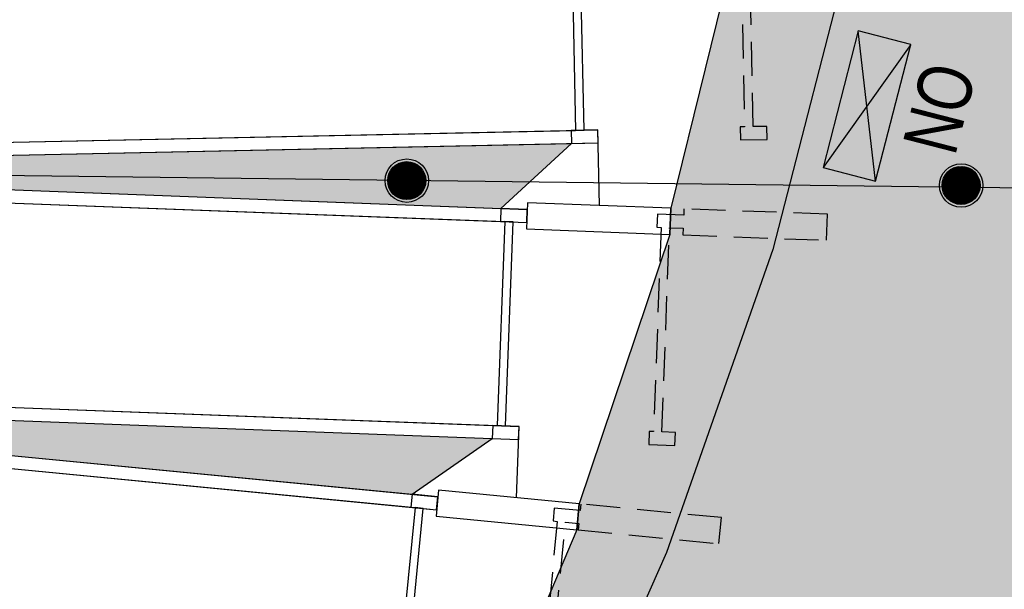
# Model space of a CAD drawing. Header units: millimetres. Extents: x -4107 to 114693, y -37499 to 54671.
# Tile 75 of 156: x 51971 to 56504, y -867 to 1756. Entities that reach past the tile are written whole.
import ezdxf

# ---------------------------------------------------------------- set-up
doc = ezdxf.new("R2010")
doc.units = ezdxf.units.MM
doc.header["$LTSCALE"] = 50
doc.linetypes.add('B0702', pattern=[4.6875, 3.125, -1.5625])
for name, color, linetype in [('AA522H--_FEC_STAAL', 2, 'Continuous'), ('ABT_VOORSTEL daklichten', 1, 'Continuous'), ('AL191L3-_STREEPF-OND', 2, 'B0702'), ('AL522H--_FEC_STAAL', 2, 'Continuous'), ('AT$1A---_ALGEMEEN', 2, 'Continuous'), ('XREF_06_PLAFOND$0$AA00VV4-_SOLID252', 254, 'Continuous'), ('XREF_06_PLAFOND$0$AA35RJ8-_HWOLCEMENT', 242, 'Continuous'), ('XREF_06_PLAFOND$0$AI45----_PLAFONDAFW', 2, 'Continuous'), ('XREF_06_PLAFOND$0$AL35RJ8-_HWOLCEMENT', 2, 'Continuous'), ('XREF_06_Sprinkler installatie$0$WL524---', 4, 'Continuous'), ('XREF_06_Sprinkler installatie$0$WL6516--', 4, 'Continuous'), ('XREF_06_werkset$0$AA01253-_egaal-253', 242, 'Continuous'), ('XREF_06_werkset$0$AA31-O--_GLAS', 242, 'Continuous'), ('XREF_06_werkset$0$AL01253-_egaal-253', 253, 'Continuous'), ('XREF_06_werkset$0$AL28MH--_METAAL', 3, 'Continuous'), ('XREF_06_werkset$0$AL31-O--_GLAS', 2, 'Continuous'), ('XREF_06_werkset$0$AL31XH4-_ALUMINIUM', 2, 'Continuous')]:
    doc.layers.add(name, color=color, linetype=linetype)
doc.styles.add('02_100', font='B-GBP.SHX', dxfattribs={"width": 0.8, "height": 250})
doc.styles.add('XREF_06_Sprinkler installatie$0$Standard', font='txt')

# ---------------------------------------------------------------- blocks, each defined once
blk = doc.blocks.new('XREF_06_Sprinkler installatie$0$SP-KOP02')
at = {"color": 0, "linetype": 'Continuous'}
for p, q in [((-0.8747061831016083, -0.022678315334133), (0.02267831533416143, 0.8747061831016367)), ((-0.8470212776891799, -0.2194998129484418), (0.2194998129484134, 0.8470212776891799)), ((-0.8433590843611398, 0.2331751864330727), (-0.2331751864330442, 0.8433590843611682)), ((-0.7864924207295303, -0.383477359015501), (0.3834773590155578, 0.7864924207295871)), ((-0.7015012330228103, -0.5229925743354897), (0.5229925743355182, 0.7015012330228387)), ((-0.5952920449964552, -0.6412897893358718), (0.6412897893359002, 0.5952920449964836)), ((-0.4685024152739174, -0.7390065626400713), (0.7390065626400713, 0.4685024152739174)), ((-0.3195518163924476, -0.8145623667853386), (0.8145623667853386, 0.3195518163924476)), ((-0.1436165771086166, -0.8631335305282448), (0.8631335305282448, 0.1436165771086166)), ((0.07198970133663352, -0.8720336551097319), (0.8720336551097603, -0.0719897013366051)), ((0.3806791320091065, -0.7878506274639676), (0.7878506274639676, -0.3806791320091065))]:
    blk.add_line(p, q, dxfattribs=at)
at = {"color": 0, "linetype": 'Continuous', "const_width": 0.875}
blk.add_lwpolyline([(-0.4375, 0, 1), (0.4375, 0, 1)], format="xyb", close=True, dxfattribs=at)
at = {"color": 0, "linetype": 'Continuous'}
for radius in [1, 0.8750001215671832]:
    blk.add_circle((0, 0), radius, dxfattribs=at)
at = {"color": 0, "linetype": 'Continuous', "style": 'XREF_06_Sprinkler installatie$0$Standard', "flags": 1}
for tag, p in [('SP_MATCODE', (2, 2)), ('SP_TEMP', (2, -3)), ('SP_DOORL', (2, -5)), ('SP_KFACT', (2, -7)), ('SP_SPRHK', (2, -9)), ('SP_KLEP', (2, -11))]:
    blk.add_attdef(tag, p, '', height=1, dxfattribs=at)
blk = doc.blocks.new('XREF_06_Sprinkler installatie')
at = {"layer": 'XREF_06_Sprinkler installatie$0$WL524---'}
blk.add_line((50333.44162590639, 1059.570020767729), (57757.13018850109, 967.2007333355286), dxfattribs=at)
at = {"layer": 'XREF_06_Sprinkler installatie$0$WL6516--', "xscale": 99.9999999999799, "yscale": 100, "zscale": 100, "rotation": 7.589429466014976}
for p in [(53752.76842435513, 1014.610794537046), (56305.40138989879, 992.6834550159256)]:
    blk.add_blockref('XREF_06_Sprinkler installatie$0$SP-KOP02', p, dxfattribs=at)
blk = doc.blocks.new('XREF_06_PLAFOND')
at = {"layer": 'XREF_06_PLAFOND$0$AA00VV4-_SOLID252'}
h = blk.add_hatch(color=256, dxfattribs=at)
edge = h.paths.add_edge_path()
edge.add_line((43127.04887023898, -14243.25162892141), (58419.29647952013, -19206.13297305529))
edge.add_line((58419.29647952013, -19206.13297305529), (67730.87269928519, 8108.948189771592))
edge.add_arc((59883.23607820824, 10784.1687430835), 8291.091939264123, 341.1760102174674, 446.9102219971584)
edge.add_line((60330.1314530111, 19063.20794273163), (33916.7844101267, 20627.60775219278))
edge.add_line((33916.7844101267, 20627.60775219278), (34420.02436113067, 20584.78062658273))
edge.add_line((34420.02436113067, 20584.78062658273), (35543.88606532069, 20485.58641574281))
edge.add_line((35543.88606532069, 20485.58641574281), (36683.33336352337, 20381.71918577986))
edge.add_line((36683.33336352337, 20381.71918577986), (37848.92456210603, 20273.15912410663))
edge.add_line((37848.92456210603, 20273.15912410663), (39050.91744796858, 20148.3204883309))
edge.add_line((39050.91744796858, 20148.3204883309), (40285.13824239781, 19981.57885795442))
edge.add_line((40285.13824239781, 19981.57885795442), (41548.56695255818, 19763.07087014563))
edge.add_line((41548.56695255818, 19763.07087014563), (42829.37255468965, 19472.47309570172))
edge.add_line((42829.37255468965, 19472.47309570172), (44122.54856201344, 19109.03932877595))
edge.add_line((44122.54856201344, 19109.03932877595), (45423.19442861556, 18664.8017332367))
edge.add_line((45423.19442861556, 18664.8017332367), (46722.23039031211, 18132.45568087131))
edge.add_line((46722.23039031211, 18132.45568087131), (48008.44423961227, 17504.01533892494))
edge.add_line((48008.44423961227, 17504.01533892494), (49268.41402102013, 16772.41586086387))
edge.add_line((49268.41402102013, 16772.41586086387), (50485.14121476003, 15932.00678819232))
edge.add_line((50485.14121476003, 15932.00678819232), (51639.94840154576, 14978.62950313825))
edge.add_line((51639.94840154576, 14978.62950313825), (52710.00925371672, 13913.14789918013))
edge.add_line((52710.00925371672, 13913.14789918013), (53675.06119198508, 12736.92995862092))
edge.add_line((53675.06119198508, 12736.92995862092), (54512.83827906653, 11458.33669826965))
edge.add_line((54512.83827906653, 11458.33669826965), (55208.84249379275, 10080.09435555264))
edge.add_line((55208.84249379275, 10080.09435555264), (55817.14392358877, 8209.237630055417))
edge.add_line((55817.14392358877, 8209.237630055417), (56064.79888051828, 6685.216355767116))
edge.add_line((56064.79888051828, 6685.216355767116), (56139.18603854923, 5158.409975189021))
edge.add_line((56139.18603854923, 5158.409975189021), (56050.42771043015, 3639.54992685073))
edge.add_line((56050.42771043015, 3639.54992685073), (55811.61481071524, 2148.493363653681))
edge.add_line((55811.61481071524, 2148.493363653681), (55438.33070262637, 698.2634298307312))
edge.add_line((55438.33070262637, 698.2634298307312), (54948.52871139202, -697.01664341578))
edge.add_line((54948.52871139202, -697.01664341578), (54359.76044362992, -2029.725753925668))
edge.add_line((54359.76044362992, -2029.725753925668), (53688.99546489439, -3294.382895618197))
edge.add_line((53688.99546489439, -3294.382895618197), (52951.54877481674, -4488.969852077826))
edge.add_line((52951.54877481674, -4488.969852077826), (52160.88045261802, -5613.18972197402))
edge.add_line((52160.88045261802, -5613.18972197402), (51328.73153047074, -6667.664216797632))
edge.add_line((51328.73153047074, -6667.664216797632), (50463.75146826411, -7655.955443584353))
edge.add_line((50463.75146826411, -7655.955443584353), (49570.42825012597, -8575.722519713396))
edge.add_line((49570.42825012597, -8575.722519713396), (48670.28306808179, -9436.444537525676))
edge.add_line((48670.28306808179, -9436.444537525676), (47771.5592251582, -10244.32264516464))
edge.add_line((47771.5592251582, -10244.32264516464), (46892.70251351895, -11017.6266019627))
edge.add_line((46892.70251351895, -11017.6266019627), (46032.23044076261, -11771.75945422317))
edge.add_line((46032.23044076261, -11771.75945422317), (45181.61535002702, -12512.94673758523))
edge.add_line((45181.61535002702, -12512.94673758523), (44331.04209818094, -13249.41831865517))
edge.add_line((44331.04209818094, -13249.41831865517), (43127.04887023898, -14243.25162892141))
at = {"layer": 'XREF_06_PLAFOND$0$AA35RJ8-_HWOLCEMENT'}
h = blk.add_hatch(dxfattribs=at)
h.set_pattern_fill('AR-SAND', color=3, scale=100, style=0)
h.set_pattern_definition([(37.50000000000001, (0, 0), (-6.299335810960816, 192.6823769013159), [0, -152, 0, -170, 0, -162.5]), (7.499999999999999, (0, 0), (176.9776705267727, 282.214606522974), [0, -82, 0, -137, 0, -52.5]), (327.5, (-123, 0), (311.4141861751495, 0.5659053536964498), [0, -50, 0, -180, 0, -235]), (317.5, (-123, 0), (300.6126604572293, 87.76755649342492), [0, -25, 0, -118, 0, -135])])
edge = h.paths.add_edge_path()
edge.add_line((43127.04887023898, -14243.25162892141), (58419.29647952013, -19206.13297305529))
edge.add_line((58419.29647952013, -19206.13297305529), (67730.87269928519, 8108.948189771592))
edge.add_arc((59883.23607820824, 10784.1687430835), 8291.091939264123, 341.1760102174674, 446.9102219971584)
edge.add_line((60330.1314530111, 19063.20794273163), (33916.7844101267, 20627.60775219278))
edge.add_line((33916.7844101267, 20627.60775219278), (34420.02436113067, 20584.78062658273))
edge.add_line((34420.02436113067, 20584.78062658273), (35543.88606532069, 20485.58641574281))
edge.add_line((35543.88606532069, 20485.58641574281), (36683.33336352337, 20381.71918577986))
edge.add_line((36683.33336352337, 20381.71918577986), (37848.92456210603, 20273.15912410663))
edge.add_line((37848.92456210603, 20273.15912410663), (39050.91744796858, 20148.3204883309))
edge.add_line((39050.91744796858, 20148.3204883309), (40285.13824239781, 19981.57885795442))
edge.add_line((40285.13824239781, 19981.57885795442), (41548.56695255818, 19763.07087014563))
edge.add_line((41548.56695255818, 19763.07087014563), (42829.37255468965, 19472.47309570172))
edge.add_line((42829.37255468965, 19472.47309570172), (44122.54856201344, 19109.03932877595))
edge.add_line((44122.54856201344, 19109.03932877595), (45423.19442861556, 18664.8017332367))
edge.add_line((45423.19442861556, 18664.8017332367), (46722.23039031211, 18132.45568087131))
edge.add_line((46722.23039031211, 18132.45568087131), (48008.44423961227, 17504.01533892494))
edge.add_line((48008.44423961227, 17504.01533892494), (49268.41402102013, 16772.41586086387))
edge.add_line((49268.41402102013, 16772.41586086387), (50485.14121476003, 15932.00678819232))
edge.add_line((50485.14121476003, 15932.00678819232), (51639.94840154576, 14978.62950313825))
edge.add_line((51639.94840154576, 14978.62950313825), (52710.00925371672, 13913.14789918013))
edge.add_line((52710.00925371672, 13913.14789918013), (53675.06119198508, 12736.92995862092))
edge.add_line((53675.06119198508, 12736.92995862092), (54512.83827906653, 11458.33669826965))
edge.add_line((54512.83827906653, 11458.33669826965), (55208.84249379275, 10080.09435555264))
edge.add_line((55208.84249379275, 10080.09435555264), (55817.14392358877, 8209.237630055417))
edge.add_line((55817.14392358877, 8209.237630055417), (56064.79888051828, 6685.216355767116))
edge.add_line((56064.79888051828, 6685.216355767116), (56139.18603854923, 5158.409975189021))
edge.add_line((56139.18603854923, 5158.409975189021), (56050.42771043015, 3639.54992685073))
edge.add_line((56050.42771043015, 3639.54992685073), (55811.61481071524, 2148.493363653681))
edge.add_line((55811.61481071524, 2148.493363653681), (55438.33070262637, 698.2634298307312))
edge.add_line((55438.33070262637, 698.2634298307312), (54948.52871139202, -697.01664341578))
edge.add_line((54948.52871139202, -697.01664341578), (54359.76044362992, -2029.725753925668))
edge.add_line((54359.76044362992, -2029.725753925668), (53688.99546489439, -3294.382895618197))
edge.add_line((53688.99546489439, -3294.382895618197), (52951.54877481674, -4488.969852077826))
edge.add_line((52951.54877481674, -4488.969852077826), (52160.88045261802, -5613.18972197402))
edge.add_line((52160.88045261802, -5613.18972197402), (51328.73153047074, -6667.664216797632))
edge.add_line((51328.73153047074, -6667.664216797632), (50463.75146826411, -7655.955443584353))
edge.add_line((50463.75146826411, -7655.955443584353), (49570.42825012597, -8575.722519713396))
edge.add_line((49570.42825012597, -8575.722519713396), (48670.28306808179, -9436.444537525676))
edge.add_line((48670.28306808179, -9436.444537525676), (47771.5592251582, -10244.32264516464))
edge.add_line((47771.5592251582, -10244.32264516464), (46892.70251351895, -11017.6266019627))
edge.add_line((46892.70251351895, -11017.6266019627), (46032.23044076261, -11771.75945422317))
edge.add_line((46032.23044076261, -11771.75945422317), (45181.61535002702, -12512.94673758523))
edge.add_line((45181.61535002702, -12512.94673758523), (44331.04209818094, -13249.41831865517))
edge.add_line((44331.04209818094, -13249.41831865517), (43127.04887023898, -14243.25162892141))
h.paths.add_polyline_path([(59430.21077029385, 12248.15111557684), (59662.82696235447, 12964.92137524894), (60019.51358446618, 12849.16450242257), (59786.89739240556, 12132.39424275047)], flags=24)
h.paths.add_polyline_path([(60617.17492693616, 10425.45017012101), (61333.94518660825, 10192.8339780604), (61218.18831378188, 9836.147355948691), (60501.41805410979, 10068.7635480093)], flags=24)
at = {"layer": 'XREF_06_PLAFOND$0$AI45----_PLAFONDAFW'}
h = blk.add_hatch(dxfattribs=at)
h.set_pattern_fill('_USER,_O', color=256, scale=1800, pattern_type=0)
h.set_pattern_definition([(351.94, (60508.45538535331, -17546.47061425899), (252.3780553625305, 1782.219211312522), [])])
edge = h.paths.add_edge_path(flags=16)
edge.add_arc((41622.22216217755, 26897.39712025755), 5449.922828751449, 0, 180)
edge.add_arc((41622.22216217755, 26897.39712025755), 5449.922828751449, 180, 360)
h.paths.add_polyline_path([(49833.5168537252, 30277.31994900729), (51633.51685374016, 30277.31994900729), (51633.51685363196, 27677.31994893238), (49833.51685351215, 27677.31994900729)], flags=16)
edge = h.paths.add_edge_path(flags=16)
edge.add_arc((86127.26898417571, 26613.49231747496), 3800.000000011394, 0, 180)
edge.add_arc((86127.26898417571, 26613.49231747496), 3800.000000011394, 180, 360)
edge = h.paths.add_edge_path(flags=16)
edge.add_arc((74998.81403571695, -10766.81305209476), 5450.000005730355, 0, 180)
edge.add_arc((74998.81403571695, -10766.81305209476), 5450.000005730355, 180, 360)
edge = h.paths.add_edge_path()
edge.add_arc((59888.12586944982, 10791.11494689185), 9323.877918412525, 341.2423601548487, 446.6290869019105)
edge.add_line((60436.36613652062, 20098.86075600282), (31243.25169369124, 21827.80385779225))
edge.add_line((31243.25169369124, 21827.80385779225), (28955.06492372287, 21950.50756966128))
edge.add_line((28955.06492372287, 21950.50756966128), (30807.03278968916, 36094.67203092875))
edge.add_line((30807.03278968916, 36094.67203092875), (95373.92533888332, 36094.67203087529))
edge.add_line((95373.92533888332, 36094.67203087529), (86392.75272236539, -27327.71370024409))
edge.add_line((86392.75272236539, -27327.7137002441), (59702.27815864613, -18665.75197252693))
edge.add_line((59702.27815864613, -18665.75197252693), (68716.7870859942, 7792.875369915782))
h = blk.add_hatch(dxfattribs=at)
h.set_pattern_fill('_USER,_O', color=256, scale=600, angle=90, pattern_type=0)
h.set_pattern_definition([(81.93999999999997, (95317.8413266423, 35698.87331730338), (-594.0730704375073, 84.12601845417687), [])])
edge = h.paths.add_edge_path(flags=16)
edge.add_arc((86127.26898417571, 26613.49231747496), 3800.000000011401, 0, 360)
edge = h.paths.add_edge_path(flags=16)
edge.add_arc((74998.81403571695, -10766.81305209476), 5450.000005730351, 0, 360)
edge = h.paths.add_edge_path(flags=16)
edge.add_arc((41622.22216217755, 26897.39712025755), 5449.922828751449, 0, 360)
h.paths.add_polyline_path([(49933.51685366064, 30177.31994903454), (51533.51685368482, 30177.31994903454), (51533.51685368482, 27777.31994900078), (49933.51685366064, 27777.31994900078)], flags=16)
edge = h.paths.add_edge_path()
edge.add_arc((59888.12586944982, 10791.11494689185), 9323.877918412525, 341.2423601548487, 446.6290869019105)
edge.add_line((60436.36613652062, 20098.86075600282), (31243.25169369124, 21827.80385779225))
edge.add_line((31243.25169369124, 21827.80385779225), (28955.06492372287, 21950.50756966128))
edge.add_line((28955.06492372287, 21950.50756966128), (30807.03278968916, 36094.67203092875))
edge.add_line((30807.03278968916, 36094.67203092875), (95373.92533888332, 36094.67203087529))
edge.add_line((95373.92533888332, 36094.67203087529), (86392.75272236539, -27327.71370024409))
edge.add_line((86392.75272236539, -27327.7137002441), (59702.27815864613, -18665.75197252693))
edge.add_line((59702.27815864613, -18665.75197252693), (68716.7870859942, 7792.875369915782))
at = {"layer": 'XREF_06_PLAFOND$0$AL35RJ8-_HWOLCEMENT'}
blk.add_lwpolyline([(41548.56695255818, 19763.07087014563), (42829.37255468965, 19472.47309570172), (44122.54856201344, 19109.03932877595), (45423.19442861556, 18664.8017332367), (46722.23039031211, 18132.45568087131), (48008.44423961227, 17504.01533892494), (49268.41402102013, 16772.41586086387), (50485.14121476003, 15932.00678819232), (51639.94840154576, 14978.62950313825), (52710.00925371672, 13913.14789918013), (53675.06119198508, 12736.92995862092), (54512.83827906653, 11458.33669826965), (55208.84249379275, 10080.09435555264), (55817.14392358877, 8209.237630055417), (56064.79888051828, 6685.216355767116), (56139.18603854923, 5158.409975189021), (56050.42771043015, 3639.549926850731), (55811.61481071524, 2148.493363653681), (55438.33070262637, 698.2634298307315), (54948.52871139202, -697.0166434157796), (54359.76044362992, -2029.725753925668), (53688.99546489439, -3294.382895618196), (52951.54877481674, -4488.969852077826), (52160.88045261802, -5613.18972197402)], dxfattribs=at)
blk = doc.blocks.new('V-H-522001S_B09145W02')
at = {"layer": 'AA522H--_FEC_STAAL'}
for points in [[(-325, -125), (-650, -250), (-650, 0)], [(-325, -125), (0, -250), (0, 0)]]:
    blk.add_hatch(color=256, dxfattribs=at).paths.add_polyline_path(points)
at = {"layer": 'AL522H--_FEC_STAAL'}
for points in [[(-650, -250), (0, 0)], [(0, -250), (-650, 0)]]:
    blk.add_lwpolyline(points, dxfattribs=at)
blk.add_lwpolyline([(0, 0), (-650, 0), (-650, -250), (0, -250)], close=True, dxfattribs=at)
at = {"layer": 'AT$1A---_ALGEMEEN', "color": 7, "style": '02_100', "width": 0.8}
blk.add_text('NO', height=250, rotation=359.999999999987, dxfattribs=at).set_placement((-452.0361127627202, -576.1853473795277))
blk = doc.blocks.new('A$C125E5D54')
at = {"layer": 'AL191L3-_STREEPF-OND'}
for p, q in [((48721.30334825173, 4859.359965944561), (48740.93693172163, 3919.565029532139)), ((48780.04518743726, 3920.382245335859), (48760.41160396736, 4860.17718174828)), ((48740.93693172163, 3919.565029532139), (48720.82411449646, 3919.144747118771)), ((48720.82411449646, 3919.144747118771), (48722.07732195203, 3859.157836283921)), ((48843.73577531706, 3921.713139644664), (48780.04518743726, 3920.382245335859)), ((48844.98898277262, 3861.726228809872), (48843.73577531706, 3921.713139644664)), ((48722.07732195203, 3859.157836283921), (48844.98898277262, 3861.726228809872)), ((48461.24857658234, 3542.175064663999), (48460.11483573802, 3512.196495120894)), ((49121.71796563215, 3517.193575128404), (48461.24857658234, 3542.175064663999)), ((48339.02878107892, 3516.776434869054), (48336.76129939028, 3456.819295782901)), ((48460.11483573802, 3512.196495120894), (48339.02878107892, 3516.776434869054)), ((49117.18300225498, 3397.279296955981), (49121.71796563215, 3517.193575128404)), ((48356.57538106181, 3456.069851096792), (48321.05150127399, 2516.741338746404)), ((48336.76129939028, 3456.819295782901), (48356.57538106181, 3456.069851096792)), ((48359.57888230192, 2515.284085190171), (48395.10276208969, 3454.612597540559)), ((48395.10276208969, 3454.612597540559), (48457.84735404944, 3452.239356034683)), ((48457.84735404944, 3452.239356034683), (48456.71361320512, 3422.260786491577)), ((48456.71361320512, 3422.260786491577), (49117.18300225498, 3397.279296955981)), ((48301.23741960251, 2517.490783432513), (48298.96993791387, 2457.533644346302)), ((48321.05150127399, 2516.741338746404), (48301.23741960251, 2517.490783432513)), ((48422.32347426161, 2512.910843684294), (48359.57888230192, 2515.284085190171)), ((48420.05599257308, 2452.953704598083), (48422.32347426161, 2512.910843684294)), ((48298.96993791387, 2457.533644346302), (48420.05599257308, 2452.953704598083)), ((47986.02932053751, 2182.838583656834), (47983.13893129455, 2152.9781474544)), ((48634.15433280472, 2120.098757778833), (47986.02932053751, 2182.838583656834)), ((47864.31601237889, 2164.480448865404), (47858.53523389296, 2104.759576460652)), ((47983.13893129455, 2152.9781474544), (47864.31601237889, 2164.480448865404)), ((47877.97898426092, 2102.877381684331), (47787.41345464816, 1167.250380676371)), ((47825.22074703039, 1163.590557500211), (47915.78627664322, 2099.217558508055)), ((47858.53523389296, 2104.759576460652), (47877.97898426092, 2102.877381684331)), ((47915.78627664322, 2099.217558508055), (47977.35815280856, 2093.257275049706)), ((47977.35815280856, 2093.257275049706), (47974.46776356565, 2063.396838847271)), ((48622.59277583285, 2000.657012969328), (48634.15433280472, 2120.098757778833)), ((47974.46776356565, 2063.396838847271), (48622.59277583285, 2000.657012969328))]:
    blk.add_line(p, q, dxfattribs=at)
at = {"rotation": 75.56559641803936}
blk.add_blockref('V-H-522001S_B09145W02', (49263.82350176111, 4361.647956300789), dxfattribs=at)
blk = doc.blocks.new('XREF_06_werkset')
at = {"layer": 'XREF_06_werkset$0$AA01253-_egaal-253'}
h = blk.add_hatch(color=253, dxfattribs=at)
edge = h.paths.add_edge_path()
edge.add_arc((59884.82960074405, 10784.91775042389), 8329.825413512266, 238.0030107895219, 341.16759715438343, ccw=False)
edge.add_line((55471.06585779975, 3720.593222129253), (55480.0508913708, 3608.01735417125))
edge.add_line((55480.0508913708, 3608.01735417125), (55284.51341919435, 2172.114488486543))
edge.add_line((55284.51341919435, 2172.114488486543), (54969.24966343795, 887.3247603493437))
edge.add_line((54969.24966343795, 887.3247603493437), (54964.71098021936, 767.4106229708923))
edge.add_line((54964.71098021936, 767.4106229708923), (54547.20645227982, -473.633770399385))
edge.add_line((54547.20645227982, -473.633770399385), (54535.64064197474, -593.0751033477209))
edge.add_line((54535.64064197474, -593.0751033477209), (54030.62894134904, -1783.536941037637))
edge.add_line((54030.62894134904, -1783.536941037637), (54012.08058297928, -1902.094768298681))
edge.add_line((54012.08058297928, -1902.094768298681), (53433.88057556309, -3036.855693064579))
edge.add_line((53433.88057556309, -3036.855693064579), (53408.41296970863, -3154.12206088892))
edge.add_line((53408.41296970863, -3154.12206088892), (52769.97925406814, -4230.985160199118))
edge.add_line((52769.97925406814, -4230.985160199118), (52737.67749165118, -4346.55590088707))
edge.add_line((52737.67749165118, -4346.55590088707), (52050.43768611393, -5364.768137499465))
edge.add_line((52050.43768611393, -5364.768137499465), (52011.40718918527, -5478.243334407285))
edge.add_line((52011.40718918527, -5478.243334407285), (51285.27189833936, -6437.919360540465))
edge.add_line((51285.27189833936, -6437.919360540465), (51239.65185335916, -6548.909501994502))
edge.add_line((51239.65185335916, -6548.909501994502), (50482.60475213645, -7451.847067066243))
edge.add_line((50482.60475213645, -7451.847067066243), (50430.55228152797, -7559.969869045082))
edge.add_line((50430.55228152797, -7559.969869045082), (49521.60144383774, -8337.599626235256))
edge.add_line((49521.60144383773, -8337.599626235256), (49458.52982272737, -8439.83320871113))
edge.add_line((49458.52982272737, -8439.833208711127), (48662.75689272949, -9228.852342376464))
edge.add_line((48662.75689272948, -9228.852342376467), (48598.39503787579, -9330.097712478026))
edge.add_line((48598.3950378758, -9330.097712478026), (47674.65475194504, -9988.712847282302))
edge.add_line((47674.65475194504, -9988.712847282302), (47604.46597511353, -10086.04493657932))
edge.add_line((47604.46597511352, -10086.04493657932), (46818.64550912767, -10799.67463706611))
edge.add_line((46818.64550912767, -10799.67463706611), (46742.88272184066, -10892.73375253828))
edge.add_line((46742.88272184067, -10892.73375253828), (45973.25407664, -11593.97061273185))
edge.add_line((45973.25407663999, -11593.97061273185), (45886.82115098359, -11677.52658821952))
edge.add_line((45886.8211509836, -11677.52658821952), (45117.3335694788, -12359.91753828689))
edge.add_line((45117.3335694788, -12359.91753828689), (45031.1796922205, -12443.44902537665))
edge.add_line((45031.1796922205, -12443.44902537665), (44262.31765006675, -13115.71148964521))
edge.add_line((44262.31765006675, -13115.71148964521), (44171.41203285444, -13194.04519017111))
edge.add_line((44171.41203285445, -13194.04519017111), (43401.76279570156, -13848.8577079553))
edge.add_line((43401.76279570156, -13848.8577079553), (43308.05960935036, -13923.82245211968))
edge.add_line((43308.05960935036, -13923.82245211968), (42802.69058849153, -14137.98639519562))
edge.add_line((42802.69058849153, -14137.98639519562), (43176.90091335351, -14259.4303031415))
edge.add_line((43176.90091335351, -14259.4303031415), (43233.9707724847, -14277.95140266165))
edge.add_line((43233.9707724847, -14277.95140266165), (45079.22956420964, -14876.80029141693))
edge.add_line((45079.22956420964, -14876.80029141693), (45136.29942374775, -14895.32139106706))
edge.add_line((45136.29942374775, -14895.32139106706), (46981.55821547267, -15494.17027982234))
edge.add_line((46981.55821547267, -15494.17027982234), (47038.6280750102, -15512.69137947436))
edge.add_line((47038.6280750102, -15512.69137947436), (48883.88686673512, -16111.54026822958))
edge.add_line((48883.88686673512, -16111.54026822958), (48940.95672627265, -16130.06136788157))
edge.add_line((48940.95672627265, -16130.06136788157), (50786.2155179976, -16728.91025663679))
edge.add_line((50786.2155179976, -16728.91025663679), (50843.28537753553, -16747.43135628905))
edge.add_line((50843.28537753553, -16747.43135628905), (52688.54416926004, -17346.28024504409))
edge.add_line((52688.54416926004, -17346.28024504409), (52745.61402879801, -17364.80134469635))
edge.add_line((52745.61402879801, -17364.80134469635), (54590.87282052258, -17963.65023345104))
edge.add_line((54590.87282052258, -17963.65023345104), (54647.94268006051, -17982.1713331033))
edge.add_line((54647.94268006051, -17982.1713331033), (56493.20147178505, -18581.02022185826))
edge.add_line((56493.20147178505, -18581.02022185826), (56550.27133132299, -18599.54132151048))
edge.add_line((56550.27133132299, -18599.54132151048), (58395.53012304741, -19198.3902102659))
edge.add_line((58395.53012304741, -19198.3902102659), (58457.33255371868, -19218.52462005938))
edge.add_line((58457.33255371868, -19218.52462005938), (67768.73326905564, 8096.041708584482))
at = {"layer": 'XREF_06_werkset$0$AA31-O--_GLAS'}
for points in [[(54511.43201525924, 1185.745816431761), (50268.79625011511, 1097.007195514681), (50170.39452029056, 1094.951450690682), (50169.92979893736, 1038.93485108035), (50269.71599213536, 1035.161099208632), (54186.55999583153, 886.9107382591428)], [(54146.49791587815, -172.3350296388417), (50129.86517571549, -20.30772067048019), (50126.13624030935, -75.69393997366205), (50227.02312541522, -85.4594492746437), (53777.40602287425, -429.2521221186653)]]:
    blk.add_hatch(color=256, dxfattribs=at).paths.add_polyline_path(points)
at = {"layer": 'XREF_06_werkset$0$AL01253-_egaal-253'}
blk.add_lwpolyline([(58457.33255371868, -19218.52462005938), (67768.73326905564, 8096.04170858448, -0.4832282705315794), (55471.06585779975, 3720.593222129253), (55480.0508913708, 3608.01735417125), (55284.51341919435, 2172.114488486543), (54969.24966343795, 887.3247603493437), (54964.71098021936, 767.4106229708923), (54547.20645227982, -473.633770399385), (54535.64064197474, -593.0751033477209), (54030.62894134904, -1783.536941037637), (54012.08058297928, -1902.094768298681), (53433.88057556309, -3036.855693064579), (53408.41296970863, -3154.12206088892), (52769.97925406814, -4230.985160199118), (52737.67749165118, -4346.55590088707), (52050.43768611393, -5364.768137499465)], format="xyb", dxfattribs=at)
at = {"layer": 'XREF_06_werkset$0$AL28MH--_METAAL'}
for points in [[(54964.71098021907, 767.4106229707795), (54969.24966343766, 887.3247603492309), (54308.77641824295, 912.3027865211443), (54304.24159116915, 792.3921125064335)], [(54535.64064197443, -593.0751033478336), (54547.20645227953, -473.6337703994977), (53899.07718667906, -410.8935326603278), (53887.51137637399, -530.3348656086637)]]:
    blk.add_lwpolyline(points, close=True, dxfattribs=at)
at = {"layer": 'XREF_06_werkset$0$AL31-O--_GLAS', "extrusion": (-0.8945611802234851, -0.0186885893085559, 0.4465546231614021)}
for p, q in [((54510.66073102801, 2185.950420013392), (54530.29431449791, 1246.155483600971)), ((50169.1410190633, 1154.938355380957), (54510.18149727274, 1245.735201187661)), ((50185.24312030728, 1155.274749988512), (54530.29431449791, 1246.155483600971)), ((50170.39452029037, 1094.951450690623), (54511.43470472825, 1185.748290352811))]:
    blk.add_line(p, q, dxfattribs=at)
at = {"layer": 'XREF_06_werkset$0$AL31-O--_GLAS'}
for p, q in [((54510.66073102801, 2185.950420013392), (54530.29431449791, 1246.155483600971)), ((54569.40257021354, 1246.972699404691), (54549.76898674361, 2186.76763581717)), ((54530.29431449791, 1246.155483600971), (54569.40257021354, 1246.972699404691)), ((54204.10335902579, 826.2011771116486), (54168.57947923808, -113.1273352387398)), ((54242.63074005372, 824.7439235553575), (54204.10335902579, 826.2011771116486)), ((54207.10686026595, -114.5845887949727), (54242.63074005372, 824.7439235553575)), ((54168.57947923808, -113.1273352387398), (54207.10686026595, -114.5845887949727)), ((53791.02685040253, -490.8547346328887), (53700.46132078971, -1426.481735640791)), ((53738.26861317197, -1430.141558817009), (53828.83414278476, -494.5145578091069)), ((53828.83414278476, -494.5145578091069), (53791.02685040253, -490.8547346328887))]:
    blk.add_line(p, q, dxfattribs=at)
at = {"layer": 'XREF_06_werkset$0$AL31-O--_GLAS', "extrusion": (0.8945611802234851, 0.0186885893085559, -0.4465546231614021)}
for p, q in [((54569.40257021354, 1246.972699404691), (54549.76898674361, 2186.76763581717)), ((50216.55276161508, 1155.928850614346), (54569.40257021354, 1246.972699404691)), ((50267.54274888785, 1156.994100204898), (54633.09315809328, 1248.303593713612)), ((50268.79625011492, 1097.007195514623), (54634.34636554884, 1188.316682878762))]:
    blk.add_line(p, q, dxfattribs=at)
at = {"layer": 'XREF_06_werkset$0$AL31-O--_GLAS', "extrusion": (-0.02089168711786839, 0.9997817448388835, -9.812590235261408e-06)}
for p, q in [((50169.1410190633, 1154.938355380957), (54510.18149727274, 1245.735201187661)), ((50267.54274888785, 1156.994100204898), (54633.09315809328, 1248.303593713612))]:
    blk.add_line(p, q, dxfattribs=at)
at = {"layer": 'XREF_06_werkset$0$AL31-O--_GLAS', "extrusion": (0.02089168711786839, -0.9997817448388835, 9.812590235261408e-06)}
for p, q in [((50185.24312030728, 1155.274749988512), (54530.29431449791, 1246.155483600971)), ((50216.55276161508, 1155.928850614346), (54569.40257021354, 1246.972699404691)), ((54530.29431449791, 1246.155483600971), (54569.40257021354, 1246.972699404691)), ((50170.39452029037, 1094.951450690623), (54511.43470472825, 1185.748290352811)), ((50268.79625011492, 1097.007195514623), (54634.34636554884, 1188.316682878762))]:
    blk.add_line(p, q, dxfattribs=at)
at = {"layer": 'XREF_06_werkset$0$AL31-O--_GLAS', "extrusion": (0.03779681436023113, 0.9992854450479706, 1.181091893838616e-05)}
for p, q in [((50169.92979893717, 1038.934851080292), (54186.55675904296, 886.9077608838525)), ((50269.71599213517, 1035.161099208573), (54307.64281370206, 882.3278211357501)), ((50183.99063987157, 978.3602013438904), (54204.10335902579, 826.2011771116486)), ((50215.74079225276, 977.1594621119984), (54242.63074005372, 824.7439235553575)), ((54242.63074005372, 824.7439235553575), (54204.10335902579, 826.2011771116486)), ((50132.13298457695, 39.64940603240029), (54148.76539756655, -112.3778905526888)), ((50231.91917777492, 35.87565416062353), (54269.8514522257, -116.9578303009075))]:
    blk.add_line(p, q, dxfattribs=at)
at = {"layer": 'XREF_06_werkset$0$AL31-O--_GLAS', "extrusion": (-0.9071472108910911, 0.03430683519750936, 0.4194126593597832)}
for p, q in [((50169.92979893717, 1038.934851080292), (54186.55675904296, 886.9077608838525)), ((50167.66199007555, 978.9777243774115), (54184.28927735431, 826.9506217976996)), ((50183.99063987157, 978.3602013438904), (54204.10335902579, 826.2011771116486)), ((54204.10335902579, 826.2011771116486), (54168.57947923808, -113.1273352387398)), ((50132.13298457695, 39.64940603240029), (54148.76539756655, -112.3778905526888)), ((50148.46163437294, 39.03188299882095), (54168.57947923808, -113.1273352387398)), ((50129.8651757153, -20.3077206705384), (54146.49791587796, -172.3350296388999))]:
    blk.add_line(p, q, dxfattribs=at)
at = {"layer": 'XREF_06_werkset$0$AL31-O--_GLAS', "extrusion": (0.9071472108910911, -0.03430683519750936, -0.4194126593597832)}
for p, q in [((50269.71599213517, 1035.161099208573), (54307.64281370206, 882.3278211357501)), ((50215.74079225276, 977.1594621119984), (54242.63074005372, 824.7439235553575)), ((50267.44818327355, 975.2039725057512), (54305.37533201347, 822.370682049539)), ((54207.10686026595, -114.5845887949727), (54242.63074005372, 824.7439235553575)), ((50180.21178675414, 37.83114376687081), (54207.10686026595, -114.5845887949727)), ((50231.91917777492, 35.87565416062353), (54269.8514522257, -116.9578303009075)), ((50229.65136891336, -24.08147254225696), (54267.58397053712, -176.9149693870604))]:
    blk.add_line(p, q, dxfattribs=at)
at = {"layer": 'XREF_06_werkset$0$AL31-O--_GLAS', "extrusion": (-0.03779681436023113, -0.9992854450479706, -1.181091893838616e-05)}
for p, q in [((50167.66199007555, 978.9777243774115), (54184.28927735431, 826.9506217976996)), ((50267.44818327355, 975.2039725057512), (54305.37533201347, 822.370682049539)), ((50148.46163437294, 39.03188299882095), (54168.57947923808, -113.1273352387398)), ((50180.21178675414, 37.83114376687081), (54207.10686026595, -114.5845887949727)), ((50129.8651757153, -20.3077206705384), (54146.49791587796, -172.3350296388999)), ((50229.65136891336, -24.08147254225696), (54267.58397053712, -176.9149693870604)), ((54168.57947923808, -113.1273352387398), (54207.10686026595, -114.5845887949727))]:
    blk.add_line(p, q, dxfattribs=at)
at = {"layer": 'XREF_06_werkset$0$AL31-O--_GLAS', "extrusion": (0.09635165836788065, 0.9953473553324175, 1.27483986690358e-05)}
for p, q in [((50126.13624030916, -75.69393997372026), (53777.36387852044, -429.2516674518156)), ((50227.02312541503, -85.45944927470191), (53896.18679743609, -440.7539688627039)), ((50136.86390382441, -137.0127737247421), (53791.02685040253, -490.8547346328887)), ((50168.96427635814, -140.1199812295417), (53828.83414278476, -494.5145578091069)), ((53828.83414278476, -494.5145578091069), (53791.02685040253, -490.8547346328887))]:
    blk.add_line(p, q, dxfattribs=at)
at = {"layer": 'XREF_06_werkset$0$AL31-O--_GLAS', "extrusion": (-0.9171535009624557, 0.08877735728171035, 0.388520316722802)}
for p, q in [((50126.13624030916, -75.69393997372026), (53777.36387852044, -429.2516674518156)), ((50120.35514080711, -135.4147812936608), (53771.58310003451, -488.9725398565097)), ((50136.86390382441, -137.0127737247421), (53791.02685040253, -490.8547346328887)), ((53791.02685040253, -490.8547346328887), (53700.46132078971, -1426.481735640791))]:
    blk.add_line(p, q, dxfattribs=at)
at = {"layer": 'XREF_06_werkset$0$AL31-O--_GLAS', "extrusion": (0.9171535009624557, -0.08877735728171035, -0.388520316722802)}
for p, q in [((50227.02312541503, -85.45944927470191), (53896.18679743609, -440.7539688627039)), ((50168.96427635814, -140.1199812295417), (53828.83414278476, -494.5145578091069)), ((50221.24202591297, -145.1802905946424), (53890.40601895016, -500.4748412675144)), ((53738.26861317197, -1430.141558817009), (53828.83414278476, -494.5145578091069))]:
    blk.add_line(p, q, dxfattribs=at)
at = {"layer": 'XREF_06_werkset$0$AL31-O--_GLAS', "extrusion": (-0.09635165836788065, -0.9953473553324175, -1.27483986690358e-05)}
for p, q in [((50120.35514080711, -135.4147812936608), (53771.58310003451, -488.9725398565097)), ((50221.24202591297, -145.1802905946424), (53890.40601895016, -500.4748412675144))]:
    blk.add_line(p, q, dxfattribs=at)
at = {"layer": 'XREF_06_werkset$0$AL31XH4-_ALUMINIUM', "extrusion": (-0.02089168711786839, 0.9997817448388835, -9.812590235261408e-06)}
blk.add_line((54633.09315809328, 1248.303593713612), (54510.18149727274, 1245.735201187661), dxfattribs=at)
at = {"layer": 'XREF_06_werkset$0$AL31XH4-_ALUMINIUM'}
for p, q in [((54633.09315809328, 1248.303593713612), (54510.18149727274, 1245.735201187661)), ((54510.18149727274, 1245.735201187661), (54511.43470472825, 1185.748290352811)), ((54634.34636554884, 1188.316682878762), (54633.09315809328, 1248.303593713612)), ((54511.43470472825, 1185.748290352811), (54634.34636554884, 1188.316682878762)), ((54186.55675904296, 886.9077608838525), (54184.28927735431, 826.9506217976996)), ((54307.64281370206, 882.3278211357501), (54186.55675904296, 886.9077608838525)), ((54305.37533201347, 822.370682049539), (54307.64281370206, 882.3278211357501)), ((54184.28927735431, 826.9506217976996), (54305.37533201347, 822.370682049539)), ((54148.76539756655, -112.3778905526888), (54146.49791587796, -172.3350296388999)), ((54269.8514522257, -116.9578303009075), (54148.76539756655, -112.3778905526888)), ((54267.58397053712, -176.9149693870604), (54269.8514522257, -116.9578303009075)), ((54146.49791587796, -172.3350296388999), (54267.58397053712, -176.9149693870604)), ((53777.36387852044, -429.2516674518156), (53771.58310003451, -488.9725398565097)), ((53896.18679743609, -440.7539688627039), (53777.36387852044, -429.2516674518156)), ((53890.40601895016, -500.4748412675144), (53896.18679743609, -440.7539688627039)), ((53771.58310003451, -488.9725398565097), (53890.40601895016, -500.4748412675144))]:
    blk.add_line(p, q, dxfattribs=at)
at = {"layer": 'XREF_06_werkset$0$AL31XH4-_ALUMINIUM', "extrusion": (-0.8945611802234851, -0.0186885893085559, 0.4465546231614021)}
blk.add_line((54510.18149727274, 1245.735201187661), (54511.43470472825, 1185.748290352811), dxfattribs=at)
at = {"layer": 'XREF_06_werkset$0$AL31XH4-_ALUMINIUM', "extrusion": (0.8945611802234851, 0.0186885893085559, -0.4465546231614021)}
blk.add_line((54640.37465613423, 899.7622793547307), (54633.09315809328, 1248.303593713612), dxfattribs=at)
at = {"layer": 'XREF_06_werkset$0$AL31XH4-_ALUMINIUM', "extrusion": (0.02089168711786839, -0.9997817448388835, 9.812590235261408e-06)}
blk.add_line((54511.43470472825, 1185.748290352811), (54634.34636554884, 1188.316682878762), dxfattribs=at)
at = {"layer": 'XREF_06_werkset$0$AL31XH4-_ALUMINIUM', "extrusion": (-0.9071472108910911, 0.03430683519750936, 0.4194126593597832)}
for p, q in [((54186.55675904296, 886.9077608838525), (54184.28927735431, 826.9506217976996)), ((54148.76539756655, -112.3778905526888), (54146.49791587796, -172.3350296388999))]:
    blk.add_line(p, q, dxfattribs=at)
at = {"layer": 'XREF_06_werkset$0$AL31XH4-_ALUMINIUM', "extrusion": (0.03779681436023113, 0.9992854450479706, 1.181091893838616e-05)}
for p, q in [((54307.64281370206, 882.3278211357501), (54186.55675904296, 886.9077608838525)), ((54269.8514522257, -116.9578303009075), (54148.76539756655, -112.3778905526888))]:
    blk.add_line(p, q, dxfattribs=at)
at = {"layer": 'XREF_06_werkset$0$AL31XH4-_ALUMINIUM', "extrusion": (0.9071472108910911, -0.03430683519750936, -0.4194126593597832)}
for p, q in [((54305.37533201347, 822.370682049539), (54307.64281370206, 882.3278211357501)), ((54257.42341269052, -445.5821798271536), (54269.8514522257, -116.9578303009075))]:
    blk.add_line(p, q, dxfattribs=at)
at = {"layer": 'XREF_06_werkset$0$AL31XH4-_ALUMINIUM', "extrusion": (-0.03779681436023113, -0.9992854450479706, -1.181091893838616e-05)}
for p, q in [((54184.28927735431, 826.9506217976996), (54305.37533201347, 822.370682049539)), ((54146.49791587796, -172.3350296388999), (54267.58397053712, -176.9149693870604))]:
    blk.add_line(p, q, dxfattribs=at)
at = {"layer": 'XREF_06_werkset$0$AL31XH4-_ALUMINIUM', "extrusion": (-0.9171535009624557, 0.08877735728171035, 0.388520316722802)}
blk.add_line((53777.36387852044, -429.2516674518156), (53771.58310003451, -488.9725398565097), dxfattribs=at)
at = {"layer": 'XREF_06_werkset$0$AL31XH4-_ALUMINIUM', "extrusion": (0.09635165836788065, 0.9953473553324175, 1.27483986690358e-05)}
blk.add_line((53896.18679743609, -440.7539688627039), (53777.36387852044, -429.2516674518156), dxfattribs=at)
at = {"layer": 'XREF_06_werkset$0$AL31XH4-_ALUMINIUM', "extrusion": (0.9171535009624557, -0.08877735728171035, -0.388520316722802)}
blk.add_line((53890.40601895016, -500.4748412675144), (53896.18679743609, -440.7539688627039), dxfattribs=at)
at = {"layer": 'XREF_06_werkset$0$AL31XH4-_ALUMINIUM', "extrusion": (-0.09635165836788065, -0.9953473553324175, -1.27483986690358e-05)}
blk.add_line((53771.58310003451, -488.9725398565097), (53890.40601895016, -500.4748412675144), dxfattribs=at)
at = {"layer": 'XREF_06_werkset$0$AL31XH4-_ALUMINIUM'}
for points in [[(54186.55675904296, 886.9077608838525), (54511.43470472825, 1185.748290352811)], [(53777.40144950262, -429.2553055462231), (54146.49791587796, -172.3350296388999)]]:
    blk.add_lwpolyline(points, dxfattribs=at)

msp = doc.modelspace()

# ---------------------------------------------------------------- block references
for name in ['XREF_06_werkset', 'XREF_06_PLAFOND', 'XREF_06_PLAFOND', 'XREF_06_Sprinkler installatie', 'XREF_06_Sprinkler installatie']:
    msp.add_blockref(name, (0, 0))
at = {"layer": 'ABT_VOORSTEL daklichten', "color": 2}
msp.add_blockref('A$C125E5D54', (6567.751249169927, -2657.128939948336), dxfattribs=at)

doc.saveas('drawing.dxf')
